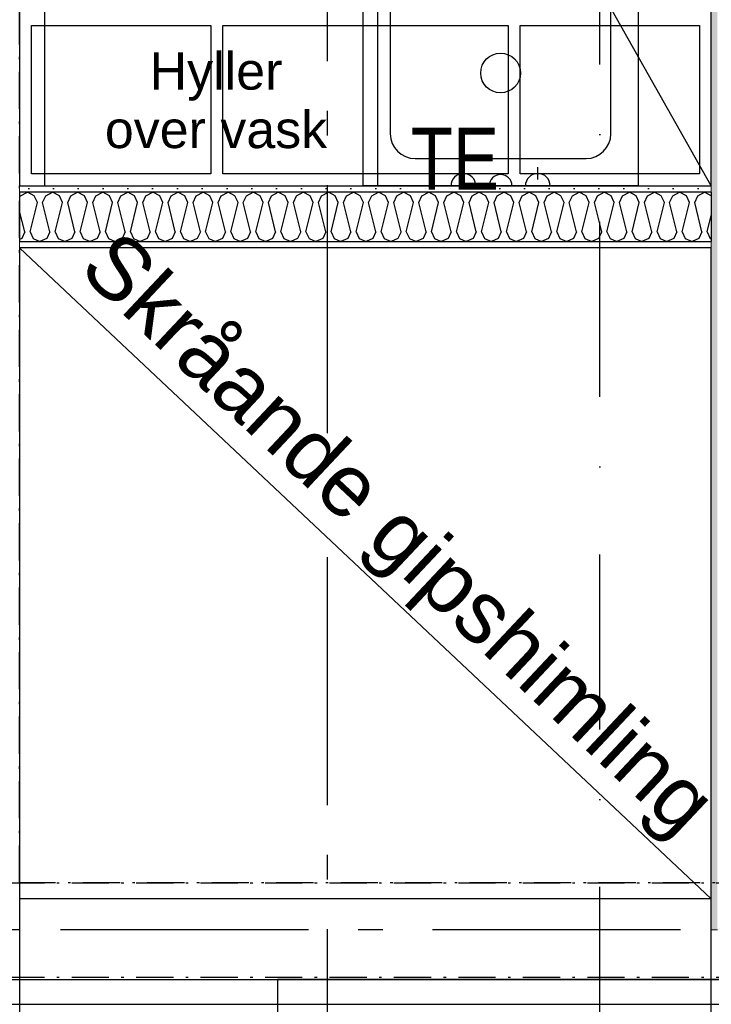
# Model space of a CAD drawing. Header units: millimetres. Extents: x -117798 to 93698, y -182207 to 252400.
# Tile 235 of 256: x -69293 to -67898, y -12167 to -10182. Entities that reach past the tile are written whole.
import ezdxf
from ezdxf.enums import TextEntityAlignment as Align

# ---------------------------------------------------------------- set-up
doc = ezdxf.new("R2010")
doc.units = ezdxf.units.MM
doc.header["$LTSCALE"] = 0.5
doc.header["$MEASUREMENT"] = 0
for name, pattern in [('Akselinje', [1500, 1000, -200, 100, -200]), ('Over snittplan', [260, 150, -50, 10, -50]), ('PLINE', [0]), ('Prikk & stiplet', [1340.555525, 705.555534, -352.777767, 0, -282.222223])]:
    doc.linetypes.add(name, pattern=pattern)
for name, color, linetype in [('223- Bjelker', 7, 'Continuous'), ('232- Ikke-bærende yttervegger', 7, 'Continuous'), ('232- Ikke-bærende yttervegger(Nye konstruksjoner)', 7, 'Continuous'), ('242- Ikke-bærende innervegger (Skravur)(Nye konstruksjoner)', 7, 'Continuous'), ('242- Ikke-bærende innervegger(Nye konstruksjoner)', 7, 'Continuous'), ('251- Frittbærende dekker', 7, 'Continuous'), ('256- Faste himlinger og overflatebehandling(Nye konstruksjoner)', 7, 'Continuous'), ('257- Systemhimlinger(Nye konstruksjoner)', 7, 'Continuous'), ('261- Primærkonstruksjon (tak)(Nye konstruksjoner)', 7, 'Continuous'), ('279- Annet fast inventar(Nye konstruksjoner)', 7, 'Continuous'), ('315- Utstyr for sanitærinstallasjoner(Nye konstruksjoner)', 7, 'Continuous'), ('82-- Modullinjer', 7, 'Continuous'), ('838- Annen tekst(Nye konstruksjoner)', 7, 'Continuous'), ('852- Snittmarkør', 7, 'Continuous'), ('862- M___Nettoareal(Nye konstruksjoner)', 7, 'Continuous'), ('862- M___Nettoareal(Polylinje)(Nye konstruksjoner)', 7, 'Continuous'), ('862- M___Nettoareal(Tekst)(Nye konstruksjoner)', 7, 'Continuous'), ('BYGG', 7, 'Continuous')]:
    doc.layers.add(name, color=color, linetype=linetype)
doc.layers.add('236- Innvendig kledning og overflate(Nye konstruksjoner)', color=7, linetype='Continuous', lineweight=0)
doc.styles.add('GENERATED_STYLE_1', font='arial.ttf')
doc.styles.add('GENERATED_STYLE_4', font='arial.ttf')
doc.styles.add('GENERATED_STYLE_6', font='arial.ttf', dxfattribs={"width": 0.8})
pattern_1 = [(180, (0, 0), (0, 86.60254), [0, -50]), (180, (-25, -43.3), (0, 86.60254), [0, -50])]

# ---------------------------------------------------------------- blocks, each defined once
blk = doc.blocks.new('BK_A-204_32', base_point=(-68221.7, -9684.9))
at = {"layer": '862- M___Nettoareal(Polylinje)(Nye konstruksjoner)', "linetype": 'PLINE', "flags": 128}
blk.add_lwpolyline([(-69293.2, -8046.9), (-69293.2, -10516.9), (-67898.2, -10516.9), (-67898.2, -8046.9)], close=True, dxfattribs=at)
at = {"layer": '862- M___Nettoareal(Tekst)(Nye konstruksjoner)', "style": 'GENERATED_STYLE_1'}
for tag, height, p in [('DUMMY_862', 150, (-68823.9, -9015.3)), ('ROOM_NAME', 150, (-68823.9, -9324)), ('DUMMY_861', 100, (-68981, -8923.8)), ('ceilingHeightCode', 100, (-68431, -9312.6)), ('ROOM_NUMBER', 100, (-68981, -9312.6)), ('DUMMY_863', 100, (-68588.2, -9289.8))]:
    blk.add_attdef(tag, text='', height=height, rotation=90, dxfattribs=at).set_placement(p, align=Align.TOP_LEFT)
blk = doc.blocks.new('*X261')
at = {"layer": '242- Ikke-bærende innervegger (Skravur)(Nye konstruksjoner)', "linetype": 'PLINE'}
for p, q in [((-69293.2, -10541.2), (-69291.3, -10537.1)), ((-69291.3, -10537.1), (-69277.5, -10529.4)), ((-69263.7, -10537.1), (-69277.5, -10529.4)), ((-69257.5, -10550.7), (-69263.7, -10537.1)), ((-69246.9, -10550.7), (-69240.7, -10537.1)), ((-69240.7, -10537.1), (-69226.9, -10529.4)), ((-69213.1, -10537.1), (-69226.9, -10529.4)), ((-69206.9, -10550.7), (-69213.1, -10537.1)), ((-69196.3, -10550.7), (-69190.1, -10537.1)), ((-69190.1, -10537.1), (-69176.3, -10529.4)), ((-69162.5, -10537.1), (-69176.3, -10529.4)), ((-69156.4, -10550.7), (-69162.5, -10537.1)), ((-69145.7, -10550.7), (-69139.6, -10537.1)), ((-69139.6, -10537.1), (-69125.7, -10529.4)), ((-69111.9, -10537.1), (-69125.7, -10529.4)), ((-69105.8, -10550.7), (-69111.9, -10537.1)), ((-69095.1, -10550.7), (-69089, -10537.1)), ((-69089, -10537.1), (-69075.2, -10529.4)), ((-69061.3, -10537.1), (-69075.2, -10529.4)), ((-69055.2, -10550.7), (-69061.3, -10537.1)), ((-69044.6, -10550.7), (-69038.4, -10537.1)), ((-69038.4, -10537.1), (-69024.6, -10529.4)), ((-69010.8, -10537.1), (-69024.6, -10529.4)), ((-69004.6, -10550.7), (-69010.8, -10537.1)), ((-68994, -10550.7), (-68987.8, -10537.1)), ((-68987.8, -10537.1), (-68974, -10529.4)), ((-68960.2, -10537.1), (-68974, -10529.4)), ((-68954, -10550.7), (-68960.2, -10537.1)), ((-68943.4, -10550.7), (-68937.2, -10537.1)), ((-68937.2, -10537.1), (-68923.4, -10529.4)), ((-68909.6, -10537.1), (-68923.4, -10529.4)), ((-68903.4, -10550.7), (-68909.6, -10537.1)), ((-68892.8, -10550.7), (-68886.6, -10537.1)), ((-68886.6, -10537.1), (-68872.8, -10529.4)), ((-68859, -10537.1), (-68872.8, -10529.4)), ((-68852.8, -10550.7), (-68859, -10537.1)), ((-68842.2, -10550.7), (-68836, -10537.1)), ((-68836, -10537.1), (-68822.2, -10529.4)), ((-68808.4, -10537.1), (-68822.2, -10529.4)), ((-68802.3, -10550.7), (-68808.4, -10537.1)), ((-68791.6, -10550.7), (-68785.5, -10537.1)), ((-68785.5, -10537.1), (-68771.6, -10529.4)), ((-68757.8, -10537.1), (-68771.6, -10529.4)), ((-68751.7, -10550.7), (-68757.8, -10537.1)), ((-68741, -10550.7), (-68734.9, -10537.1)), ((-68734.9, -10537.1), (-68721.1, -10529.4)), ((-68707.2, -10537.1), (-68721.1, -10529.4)), ((-68701.1, -10550.7), (-68707.2, -10537.1)), ((-68690.5, -10550.7), (-68684.3, -10537.1)), ((-68684.3, -10537.1), (-68670.5, -10529.4)), ((-68656.7, -10537.1), (-68670.5, -10529.4)), ((-68650.5, -10550.7), (-68656.7, -10537.1)), ((-68639.9, -10550.7), (-68633.7, -10537.1)), ((-68633.7, -10537.1), (-68619.9, -10529.4)), ((-68606.1, -10537.1), (-68619.9, -10529.4)), ((-68599.9, -10550.7), (-68606.1, -10537.1)), ((-68589.3, -10550.7), (-68583.1, -10537.1)), ((-68583.1, -10537.1), (-68569.3, -10529.4)), ((-68555.5, -10537.1), (-68569.3, -10529.4)), ((-68549.3, -10550.7), (-68555.5, -10537.1)), ((-68538.7, -10550.7), (-68532.5, -10537.1)), ((-68532.5, -10537.1), (-68518.7, -10529.4)), ((-68504.9, -10537.1), (-68518.7, -10529.4)), ((-68498.7, -10550.7), (-68504.9, -10537.1)), ((-68488.1, -10550.7), (-68481.9, -10537.1)), ((-68481.9, -10537.1), (-68468.1, -10529.4)), ((-68454.3, -10537.1), (-68468.1, -10529.4)), ((-68448.2, -10550.7), (-68454.3, -10537.1)), ((-68437.5, -10550.7), (-68431.4, -10537.1)), ((-68431.4, -10537.1), (-68417.5, -10529.4)), ((-68403.7, -10537.1), (-68417.5, -10529.4)), ((-68397.6, -10550.7), (-68403.7, -10537.1)), ((-68386.9, -10550.7), (-68380.8, -10537.1)), ((-68380.8, -10537.1), (-68367, -10529.4)), ((-68353.1, -10537.1), (-68367, -10529.4)), ((-68347, -10550.7), (-68353.1, -10537.1)), ((-68336.4, -10550.7), (-68330.2, -10537.1)), ((-68330.2, -10537.1), (-68316.4, -10529.4)), ((-68302.6, -10537.1), (-68316.4, -10529.4)), ((-68296.4, -10550.7), (-68302.6, -10537.1)), ((-68285.8, -10550.7), (-68279.6, -10537.1)), ((-68279.6, -10537.1), (-68265.8, -10529.4)), ((-68252, -10537.1), (-68265.8, -10529.4)), ((-68245.8, -10550.7), (-68252, -10537.1)), ((-68235.2, -10550.7), (-68229, -10537.1)), ((-68229, -10537.1), (-68215.2, -10529.4)), ((-68201.4, -10537.1), (-68215.2, -10529.4)), ((-68195.2, -10550.7), (-68201.4, -10537.1)), ((-68184.6, -10550.7), (-68178.4, -10537.1)), ((-68178.4, -10537.1), (-68164.6, -10529.4)), ((-68150.8, -10537.1), (-68164.6, -10529.4)), ((-68144.6, -10550.7), (-68150.8, -10537.1)), ((-68134, -10550.7), (-68127.8, -10537.1)), ((-68127.8, -10537.1), (-68114, -10529.4)), ((-68100.2, -10537.1), (-68114, -10529.4)), ((-68094, -10550.7), (-68100.2, -10537.1)), ((-68083.4, -10550.7), (-68077.3, -10537.1)), ((-68077.3, -10537.1), (-68063.4, -10529.4)), ((-68049.6, -10537.1), (-68063.4, -10529.4)), ((-68043.5, -10550.7), (-68049.6, -10537.1)), ((-68032.8, -10550.7), (-68026.7, -10537.1)), ((-68026.7, -10537.1), (-68012.9, -10529.4)), ((-67999, -10537.1), (-68012.9, -10529.4)), ((-67992.9, -10550.7), (-67999, -10537.1)), ((-67982.2, -10550.7), (-67976.1, -10537.1)), ((-67976.1, -10537.1), (-67962.3, -10529.4)), ((-67948.5, -10537.1), (-67962.3, -10529.4)), ((-67942.3, -10550.7), (-67948.5, -10537.1)), ((-67931.7, -10550.7), (-67925.5, -10537.1)), ((-67925.5, -10537.1), (-67911.7, -10529.4)), ((-67898.2, -10537), (-67911.7, -10529.4)), ((-69272.2, -10609.3), (-69257.5, -10550.7)), ((-69232.2, -10609.3), (-69246.9, -10550.7)), ((-69221.6, -10609.3), (-69206.9, -10550.7)), ((-69181.6, -10609.3), (-69196.3, -10550.7)), ((-69171, -10609.3), (-69156.4, -10550.7)), ((-69131.1, -10609.3), (-69145.7, -10550.7)), ((-69120.4, -10609.3), (-69105.8, -10550.7)), ((-69080.5, -10609.3), (-69095.1, -10550.7)), ((-69069.8, -10609.3), (-69055.2, -10550.7)), ((-69029.9, -10609.3), (-69044.6, -10550.7)), ((-69019.3, -10609.3), (-69004.6, -10550.7)), ((-68979.3, -10609.3), (-68994, -10550.7)), ((-68968.7, -10609.3), (-68954, -10550.7)), ((-68928.7, -10609.3), (-68943.4, -10550.7)), ((-68918.1, -10609.3), (-68903.4, -10550.7)), ((-68878.1, -10609.3), (-68892.8, -10550.7)), ((-68867.5, -10609.3), (-68852.8, -10550.7)), ((-68827.5, -10609.3), (-68842.2, -10550.7)), ((-68816.9, -10609.3), (-68802.3, -10550.7)), ((-68777, -10609.3), (-68791.6, -10550.7)), ((-68766.3, -10609.3), (-68751.7, -10550.7)), ((-68726.4, -10609.3), (-68741, -10550.7)), ((-68715.7, -10609.3), (-68701.1, -10550.7)), ((-68675.8, -10609.3), (-68690.5, -10550.7)), ((-68665.2, -10609.3), (-68650.5, -10550.7)), ((-68625.2, -10609.3), (-68639.9, -10550.7)), ((-68614.6, -10609.3), (-68599.9, -10550.7)), ((-68574.6, -10609.3), (-68589.3, -10550.7)), ((-68564, -10609.3), (-68549.3, -10550.7)), ((-68524, -10609.3), (-68538.7, -10550.7)), ((-68513.4, -10609.3), (-68498.7, -10550.7)), ((-68473.4, -10609.3), (-68488.1, -10550.7)), ((-68462.8, -10609.3), (-68448.2, -10550.7)), ((-68422.9, -10609.3), (-68437.5, -10550.7)), ((-68412.2, -10609.3), (-68397.6, -10550.7)), ((-68372.3, -10609.3), (-68386.9, -10550.7)), ((-68361.6, -10609.3), (-68347, -10550.7)), ((-68321.7, -10609.3), (-68336.4, -10550.7)), ((-68311.1, -10609.3), (-68296.4, -10550.7)), ((-68271.1, -10609.3), (-68285.8, -10550.7)), ((-68260.5, -10609.3), (-68245.8, -10550.7)), ((-68220.5, -10609.3), (-68235.2, -10550.7)), ((-68209.9, -10609.3), (-68195.2, -10550.7)), ((-68169.9, -10609.3), (-68184.6, -10550.7)), ((-68159.3, -10609.3), (-68144.6, -10550.7)), ((-68119.3, -10609.3), (-68134, -10550.7)), ((-68108.7, -10609.3), (-68094, -10550.7)), ((-68068.8, -10609.3), (-68083.4, -10550.7)), ((-68058.1, -10609.3), (-68043.5, -10550.7)), ((-68018.2, -10609.3), (-68032.8, -10550.7)), ((-68007.5, -10609.3), (-67992.9, -10550.7)), ((-67967.6, -10609.3), (-67982.2, -10550.7)), ((-67957, -10609.3), (-67942.3, -10550.7)), ((-67917, -10609.3), (-67931.7, -10550.7)), ((-69282.8, -10609.3), (-69293.2, -10568)), ((-67906.4, -10609.3), (-67898.2, -10576.5)), ((-69282.8, -10609.3), (-69289, -10622.9)), ((-69272.2, -10609.3), (-69266, -10622.9)), ((-69232.2, -10609.3), (-69238.4, -10622.9)), ((-69221.6, -10609.3), (-69215.4, -10622.9)), ((-69181.6, -10609.3), (-69187.8, -10622.9)), ((-69171, -10609.3), (-69164.9, -10622.9)), ((-69131.1, -10609.3), (-69137.2, -10622.9)), ((-69120.4, -10609.3), (-69114.3, -10622.9)), ((-69080.5, -10609.3), (-69086.6, -10622.9)), ((-69069.8, -10609.3), (-69063.7, -10622.9)), ((-69029.9, -10609.3), (-69036.1, -10622.9)), ((-69019.3, -10609.3), (-69013.1, -10622.9)), ((-68979.3, -10609.3), (-68985.5, -10622.9)), ((-68968.7, -10609.3), (-68962.5, -10622.9)), ((-68928.7, -10609.3), (-68934.9, -10622.9)), ((-68918.1, -10609.3), (-68911.9, -10622.9)), ((-68878.1, -10609.3), (-68884.3, -10622.9)), ((-68867.5, -10609.3), (-68861.3, -10622.9)), ((-68827.5, -10609.3), (-68833.7, -10622.9)), ((-68816.9, -10609.3), (-68810.8, -10622.9)), ((-68777, -10609.3), (-68783.1, -10622.9)), ((-68766.3, -10609.3), (-68760.2, -10622.9)), ((-68726.4, -10609.3), (-68732.5, -10622.9)), ((-68715.7, -10609.3), (-68709.6, -10622.9)), ((-68675.8, -10609.3), (-68682, -10622.9)), ((-68665.2, -10609.3), (-68659, -10622.9)), ((-68625.2, -10609.3), (-68631.4, -10622.9)), ((-68614.6, -10609.3), (-68608.4, -10622.9)), ((-68574.6, -10609.3), (-68580.8, -10622.9)), ((-68564, -10609.3), (-68557.8, -10622.9)), ((-68524, -10609.3), (-68530.2, -10622.9)), ((-68513.4, -10609.3), (-68507.2, -10622.9)), ((-68473.4, -10609.3), (-68479.6, -10622.9)), ((-68462.8, -10609.3), (-68456.7, -10622.9)), ((-68422.9, -10609.3), (-68429, -10622.9)), ((-68412.2, -10609.3), (-68406.1, -10622.9)), ((-68372.3, -10609.3), (-68378.4, -10622.9)), ((-68361.6, -10609.3), (-68355.5, -10622.9)), ((-68321.7, -10609.3), (-68327.9, -10622.9)), ((-68311.1, -10609.3), (-68304.9, -10622.9)), ((-68271.1, -10609.3), (-68277.3, -10622.9)), ((-68260.5, -10609.3), (-68254.3, -10622.9)), ((-68220.5, -10609.3), (-68226.7, -10622.9)), ((-68209.9, -10609.3), (-68203.7, -10622.9)), ((-68169.9, -10609.3), (-68176.1, -10622.9)), ((-68159.3, -10609.3), (-68153.1, -10622.9)), ((-68119.3, -10609.3), (-68125.5, -10622.9)), ((-68108.7, -10609.3), (-68102.5, -10622.9)), ((-68068.8, -10609.3), (-68074.9, -10622.9)), ((-68058.1, -10609.3), (-68052, -10622.9)), ((-68018.2, -10609.3), (-68024.3, -10622.9)), ((-68007.5, -10609.3), (-68001.4, -10622.9)), ((-67967.6, -10609.3), (-67973.7, -10622.9)), ((-67957, -10609.3), (-67950.8, -10622.9)), ((-67917, -10609.3), (-67923.2, -10622.9)), ((-67906.4, -10609.3), (-67900.2, -10622.9)), ((-69289, -10622.9), (-69293.2, -10624.9)), ((-69266, -10622.9), (-69252.2, -10629.4)), ((-69238.4, -10622.9), (-69252.2, -10629.4)), ((-69215.4, -10622.9), (-69201.6, -10629.4)), ((-69187.8, -10622.9), (-69201.6, -10629.4)), ((-69164.9, -10622.9), (-69151, -10629.4)), ((-69137.2, -10622.9), (-69151, -10629.4)), ((-69114.3, -10622.9), (-69100.5, -10629.4)), ((-69086.6, -10622.9), (-69100.5, -10629.4)), ((-69063.7, -10622.9), (-69049.9, -10629.4)), ((-69036.1, -10622.9), (-69049.9, -10629.4)), ((-69013.1, -10622.9), (-68999.3, -10629.4)), ((-68985.5, -10622.9), (-68999.3, -10629.4)), ((-68962.5, -10622.9), (-68948.7, -10629.4)), ((-68934.9, -10622.9), (-68948.7, -10629.4)), ((-68911.9, -10622.9), (-68898.1, -10629.4)), ((-68884.3, -10622.9), (-68898.1, -10629.4)), ((-68861.3, -10622.9), (-68847.5, -10629.4)), ((-68833.7, -10622.9), (-68847.5, -10629.4)), ((-68810.8, -10622.9), (-68796.9, -10629.4)), ((-68783.1, -10622.9), (-68796.9, -10629.4)), ((-68760.2, -10622.9), (-68746.4, -10629.4)), ((-68732.5, -10622.9), (-68746.4, -10629.4)), ((-68709.6, -10622.9), (-68695.8, -10629.4)), ((-68682, -10622.9), (-68695.8, -10629.4)), ((-68659, -10622.9), (-68645.2, -10629.4)), ((-68631.4, -10622.9), (-68645.2, -10629.4)), ((-68608.4, -10622.9), (-68594.6, -10629.4)), ((-68580.8, -10622.9), (-68594.6, -10629.4)), ((-68557.8, -10622.9), (-68544, -10629.4)), ((-68530.2, -10622.9), (-68544, -10629.4)), ((-68507.2, -10622.9), (-68493.4, -10629.4)), ((-68479.6, -10622.9), (-68493.4, -10629.4)), ((-68456.7, -10622.9), (-68442.8, -10629.4)), ((-68429, -10622.9), (-68442.8, -10629.4)), ((-68406.1, -10622.9), (-68392.3, -10629.4)), ((-68378.4, -10622.9), (-68392.3, -10629.4)), ((-68355.5, -10622.9), (-68341.7, -10629.4)), ((-68327.9, -10622.9), (-68341.7, -10629.4)), ((-68304.9, -10622.9), (-68291.1, -10629.4)), ((-68277.3, -10622.9), (-68291.1, -10629.4)), ((-68254.3, -10622.9), (-68240.5, -10629.4)), ((-68226.7, -10622.9), (-68240.5, -10629.4)), ((-68203.7, -10622.9), (-68189.9, -10629.4)), ((-68176.1, -10622.9), (-68189.9, -10629.4)), ((-68153.1, -10622.9), (-68139.3, -10629.4)), ((-68125.5, -10622.9), (-68139.3, -10629.4)), ((-68102.5, -10622.9), (-68088.7, -10629.4)), ((-68074.9, -10622.9), (-68088.7, -10629.4)), ((-68052, -10622.9), (-68038.1, -10629.4)), ((-68024.3, -10622.9), (-68038.1, -10629.4)), ((-68001.4, -10622.9), (-67987.6, -10629.4)), ((-67973.7, -10622.9), (-67987.6, -10629.4)), ((-67950.8, -10622.9), (-67937, -10629.4)), ((-67923.2, -10622.9), (-67937, -10629.4)), ((-67900.2, -10622.9), (-67898.2, -10623.9))]:
    blk.add_line(p, q, dxfattribs=at)
blk = doc.blocks.new('Teknisk_sjakt_A-212_46', base_point=(-68722.7, -13687))
at = {"layer": '862- M___Nettoareal(Polylinje)(Nye konstruksjoner)', "linetype": 'PLINE', "flags": 128}
blk.add_lwpolyline([(-69810.7, -12229.4), (-69810.7, -14846.9), (-67898.2, -14846.9), (-67898.2, -10641.9), (-69293.2, -10641.9), (-69293.2, -12229.4)], close=True, dxfattribs=at)
at = {"layer": '862- M___Nettoareal(Tekst)(Nye konstruksjoner)', "style": 'GENERATED_STYLE_1'}
for tag, height, p in [('DUMMY_862', 150, (-68840.6, -13104)), ('ROOM_NAME', 150, (-68840.6, -14304.3)), ('DUMMY_861', 100, (-68997.7, -13904.1)), ('ROOM_NUMBER', 100, (-68997.7, -14292.9)), ('DUMMY_863', 100, (-68604.8, -14270.1))]:
    blk.add_attdef(tag, text='', height=height, rotation=90, dxfattribs=at).set_placement(p, align=Align.TOP_LEFT)
blk = doc.blocks.new('Standard grid marker[103]', base_point=(20739.5, -12016.9))
at = {"layer": '82-- Modullinjer', "linetype": 'Akselinje'}
blk.add_line((20539.5, -12016.9), (-81321.3, -12016.9), dxfattribs=at)
at = {"layer": '82-- Modullinjer', "style": 'GENERATED_STYLE_4'}
for tag, p in [('AC_MarkerText_1_0', (20862, -12056.9)), ('AC_MarkerText_1_1', (-81898.8, -12056.9))]:
    blk.add_attdef(tag, text='', height=175, rotation=90, dxfattribs=at).set_placement(p, align=Align.TOP_CENTER)
blk = doc.blocks.new('Utslagsvask[176]', base_point=(-68323.2, -10516.9))
at = {"layer": '315- Utstyr for sanitærinstallasjoner(Nye konstruksjoner)', "linetype": 'PLINE'}
for p, q in [((-68150.7, -10116.9), (-68495.7, -10116.9)), ((-68545.7, -10166.9), (-68545.7, -10411.9)), ((-68100.7, -10411.9), (-68100.7, -10166.9)), ((-68495.7, -10461.9), (-68150.7, -10461.9)), ((-68398.2, -10504.4), (-68398.2, -10479.4)), ((-68248.2, -10504.4), (-68248.2, -10479.4)), ((-68410.7, -10516.9), (-68435.7, -10516.9)), ((-68385.7, -10516.9), (-68360.7, -10516.9)), ((-68260.7, -10516.9), (-68285.7, -10516.9)), ((-68235.7, -10516.9), (-68210.7, -10516.9))]:
    blk.add_line(p, q, dxfattribs=at)
at = {"layer": '315- Utstyr for sanitærinstallasjoner(Nye konstruksjoner)', "linetype": 'PLINE', "flags": 128}
blk.add_lwpolyline([(-68600.7, -10061.9), (-68045.7, -10061.9), (-68045.7, -10516.9), (-68600.7, -10516.9)], close=True, dxfattribs=at)
for points in [[(-68373.2, -10516.9, 1), (-68423.2, -10516.9)], [(-68300.2, -10516.9, 1), (-68346.2, -10516.9)], [(-68223.2, -10516.9, 1), (-68273.2, -10516.9)]]:
    blk.add_lwpolyline(points, format="xyb", close=True, dxfattribs=at)
at = {"layer": '315- Utstyr for sanitærinstallasjoner(Nye konstruksjoner)', "linetype": 'PLINE'}
blk.add_circle((-68323.2, -10289.4), 40, dxfattribs=at)
for centre, start, end in [((-68495.7, -10166.9), 90, 180), ((-68150.7, -10166.9), 0, 90), ((-68495.7, -10411.9), 180, 270), ((-68150.7, -10411.9), 270, 0)]:
    blk.add_arc(centre, 50, start, end, dxfattribs=at)
blk = doc.blocks.new('Bokhylle 02[179]', base_point=(-69243.2, -10516.9))
at = {"layer": '279- Annet fast inventar(Nye konstruksjoner)', "linetype": 'PLINE'}
blk.add_line((-68570.7, -10516.9), (-68570.7, -10116.9), dxfattribs=at)
at = {"layer": '279- Annet fast inventar(Nye konstruksjoner)', "linetype": 'PLINE', "flags": 128}
blk.add_lwpolyline([(-69243.2, -10516.9), (-67898.2, -10516.9), (-67898.2, -10116.9), (-69243.2, -10116.9)], close=True, dxfattribs=at)
blk = doc.blocks.new('Standard grid marker[210]', base_point=(-68673.2, 26434.4))
at = {"layer": '82-- Modullinjer', "linetype": 'Akselinje'}
blk.add_line((-68673.2, 26234.4), (-68673.2, -50374.4), dxfattribs=at)
at = {"layer": '82-- Modullinjer', "style": 'GENERATED_STYLE_4'}
for tag, p in [('AC_MarkerText_1_0', (-68800.7, 26644.4)), ('AC_MarkerText_1_1', (-68800.7, -50864.4))]:
    blk.add_attdef(tag, text='', height=175, rotation=90, dxfattribs=at).set_placement(p, align=Align.TOP_CENTER)

msp = doc.modelspace()

# ---------------------------------------------------------------- hatches: boundary and pattern name
at = {"layer": '242- Ikke-bærende innervegger (Skravur)(Nye konstruksjoner)', "linetype": 'Continuous'}
h = msp.add_hatch(dxfattribs=at)
h.set_pattern_fill('Gips', color=256, style=0, pattern_type=2)
h.set_pattern_definition([(270, (0, 0), (86.60254, 0), [0, -50]), (270, (43.3, -25), (86.60254, 0), [0, -50])])
h.paths.add_polyline_path([(-67898.2, -5014.4), (-67898.2, -12016.9), (-67885.7, -12016.9), (-67885.7, -5014.4)])
h = msp.add_hatch(dxfattribs=at)
h.set_pattern_fill('Gips', color=256, style=0, pattern_type=2)
h.set_pattern_definition([(90, (0, 0), (-86.60254, 0), [0, -50]), (90, (-43.3, 25), (-86.60254, 0), [0, -50])])
h.paths.add_polyline_path([(-69305.7, -7934.4), (-69305.7, -12016.9), (-69293.2, -12016.9), (-69293.2, -7934.4)])
h = msp.add_hatch(dxfattribs=at)
h.set_pattern_fill('Gips', color=256, style=0, pattern_type=2)
h.set_pattern_definition(pattern_1)
h.paths.add_polyline_path([(-67898.2, -10516.9), (-69293.2, -10516.9), (-69293.2, -10529.4), (-67898.2, -10529.4)])
h = msp.add_hatch(dxfattribs=at)
h.set_pattern_fill('Gips', color=256, style=0, pattern_type=2)
h.set_pattern_definition(pattern_1)
h.paths.add_polyline_path([(-69293.2, -10641.9), (-67898.2, -10641.9), (-67898.2, -10629.4), (-69293.2, -10629.4)])

# ---------------------------------------------------------------- linework, layer by layer
at = {"layer": '223- Bjelker', "linetype": 'Over snittplan', "flags": 128}
for points in [[(-75168.2, -11921.9), (-61372.4, -11921.9)], [(-75168.2, -12111.9), (-61372.4, -12111.9)]]:
    msp.add_lwpolyline(points, dxfattribs=at)
at = {"layer": '232- Ikke-bærende yttervegger', "linetype": 'PLINE', "flags": 128}
msp.add_lwpolyline([(-69293.2, -12016.9), (-70073.2, -12016.9)], dxfattribs=at)
at = {"layer": '232- Ikke-bærende yttervegger(Nye konstruksjoner)', "linetype": 'PLINE', "flags": 128}
for points in [[(-67898.2, -11954.4), (-69293.2, -11954.4)], [(-69293.2, -11954.4), (-69293.2, -11966.9)], [(-69293.2, -11966.9), (-69293.2, -12014.9)], [(-69293.2, -12014.9), (-69293.2, -12016.9)], [(-69293.2, -12016.9), (-69293.2, -12166.9)]]:
    msp.add_lwpolyline(points, dxfattribs=at)
at = {"layer": '236- Innvendig kledning og overflate(Nye konstruksjoner)', "linetype": 'PLINE', "flags": 128}
for points in [[(-67898.2, -5001.9), (-67898.2, -12016.9)], [(-69293.2, -12016.9), (-69293.2, -7921.9)], [(-67898.2, -10516.9), (-69293.2, -10516.9)], [(-69293.2, -10516.9), (-69293.2, -10529.4)], [(-67898.2, -10516.9), (-67898.2, -10529.4)], [(-69293.2, -10629.4), (-69293.2, -10641.9)], [(-67898.2, -10629.4), (-67898.2, -10641.9)], [(-69293.2, -10641.9), (-67898.2, -10641.9)], [(-69293.2, -12016.9), (-69305.7, -12016.9)], [(-67898.2, -12016.9), (-67885.7, -12016.9)]]:
    msp.add_lwpolyline(points, dxfattribs=at)
at = {"layer": '242- Ikke-bærende innervegger(Nye konstruksjoner)', "linetype": 'PLINE'}
for p, q in [((-67898.2, -10529.4), (-69293.2, -10529.4)), ((-69293.2, -10629.4), (-67898.2, -10629.4))]:
    msp.add_line(p, q, dxfattribs=at)
at = {"layer": '242- Ikke-bærende innervegger(Nye konstruksjoner)', "linetype": 'PLINE', "flags": 128}
for points in [[(-69293.2, -10529.4), (-69293.2, -10629.4)], [(-67898.2, -10529.4), (-67898.2, -10629.4)]]:
    msp.add_lwpolyline(points, dxfattribs=at)
at = {"layer": '251- Frittbærende dekker', "linetype": 'PLINE', "flags": 128}
for points in [[(-75168.2, 2483.1), (-75168.2, -12116.9), (-61378.2, -12116.9), (-61378.2, -3686.9), (-64953.2, -3686.9), (-64953.2, -1116.9), (-61378.2, -1116.9), (-61378.2, 1683.1), (-62078.2, 1683.1), (-62078.2, 2383.1), (-62878.2, 2383.1), (-62878.2, 4683.1), (-74978.2, 4683.1), (-74978.2, 2483.1)], [(-64973.2, -25891.9), (-64973.2, -12116.9), (-68773.2, -12116.9), (-68773.2, -25891.9)]]:
    msp.add_lwpolyline(points, close=True, dxfattribs=at)
at = {"layer": '256- Faste himlinger og overflatebehandling(Nye konstruksjoner)', "linetype": 'PLINE'}
msp.add_line((-67898.2, -11954.4), (-69293.2, -10641.9), dxfattribs=at)
at = {"layer": '256- Faste himlinger og overflatebehandling(Nye konstruksjoner)', "linetype": 'Over snittplan', "flags": 128}
for points in [[(-69293.2, -11921.9), (-69293.2, -8511.9)], [(-67010.7, -11921.9), (-69293.2, -11921.9)]]:
    msp.add_lwpolyline(points, dxfattribs=at)
at = {"layer": '257- Systemhimlinger(Nye konstruksjoner)', "linetype": 'PLINE'}
msp.add_line((-67898.2, -10516.9), (-69293.2, -8046.9), dxfattribs=at)
at = {"layer": '257- Systemhimlinger(Nye konstruksjoner)', "linetype": 'PLINE', "flags": 128}
for points in [[(-69269.2, -10193.9), (-68907.7, -10193.9)], [(-69269.2, -10492.9), (-69269.2, -10193.9)], [(-68907.7, -10193.9), (-68907.7, -10492.9)], [(-68883.7, -10193.9), (-68307.7, -10193.9)], [(-68883.7, -10492.9), (-68883.7, -10193.9)], [(-68307.7, -10193.9), (-68307.7, -10492.9)], [(-68283.7, -10193.9), (-67922.2, -10193.9)], [(-68283.7, -10492.9), (-68283.7, -10193.9)], [(-67922.2, -10193.9), (-67922.2, -10492.9)], [(-68907.7, -10492.9), (-69269.2, -10492.9)], [(-68307.7, -10492.9), (-68883.7, -10492.9)], [(-67922.2, -10492.9), (-68283.7, -10492.9)]]:
    msp.add_lwpolyline(points, dxfattribs=at)
at = {"layer": '261- Primærkonstruksjon (tak)(Nye konstruksjoner)', "linetype": 'PLINE', "flags": 128}
msp.add_lwpolyline([(-70073.2, -12166.9), (-64973.2, -12166.9)], dxfattribs=at)
at = {"layer": '852- Snittmarkør', "linetype": 'Prikk & stiplet'}
msp.add_line((-68123.2, -49153.9), (-68123.2, 6068), dxfattribs=at)

# ---------------------------------------------------------------- block references
at = {"layer": '242- Ikke-bærende innervegger(Nye konstruksjoner)'}
msp.add_blockref('*X261', (0, 0), dxfattribs=at)
at = {"layer": '279- Annet fast inventar(Nye konstruksjoner)', "linetype": 'PLINE'}
msp.add_blockref('Bokhylle 02[179]', (-69243.2, -10516.9), dxfattribs=at)
at = {"layer": '315- Utstyr for sanitærinstallasjoner(Nye konstruksjoner)', "linetype": 'PLINE'}
msp.add_blockref('Utslagsvask[176]', (-68323.2, -10516.9), dxfattribs=at)
at = {"layer": '82-- Modullinjer', "linetype": 'PLINE'}
for name, p in [('Standard grid marker[210]', (-68673.2, 26434.4)), ('Standard grid marker[103]', (20739.5, -12016.9))]:
    msp.add_blockref(name, p, dxfattribs=at)
at = {"layer": '862- M___Nettoareal(Nye konstruksjoner)', "linetype": 'Continuous'}
for name, p in [('BK_A-204_32', (-68221.7, -9684.9)), ('Teknisk_sjakt_A-212_46', (-68722.7, -13687))]:
    msp.add_blockref(name, p, dxfattribs=at)

# ---------------------------------------------------------------- texts
at = {"layer": '256- Faste himlinger og overflatebehandling(Nye konstruksjoner)', "linetype": 'Continuous', "insert": (-69091.8, -10598.2), "char_height": 125, "attachment_point": 1, "rotation": 316.7453, "style": 'GENERATED_STYLE_1'}
msp.add_mtext('\\A1;{\\pql;\\fArial|b0|i0|c0|p0;\\W1.000000;Skråande gipshimling}', dxfattribs=at)
at = {"layer": '838- Annen tekst(Nye konstruksjoner)', "linetype": 'Continuous', "insert": (-68897.2, -10344.9), "char_height": 75, "attachment_point": 5, "line_spacing_factor": 0.942898, "style": 'GENERATED_STYLE_1'}
msp.add_mtext('\\A1;{\\pqc;\\fArial|b0|i0|c0|p0;\\W1.000000;Hyller \\P\\pqc;\\fArial|b0|i0|c0|p0;\\W1.000000;over vask}', dxfattribs=at)
at = {"layer": 'BYGG', "linetype": 'Continuous', "insert": (-68504.6, -10524.6), "char_height": 125, "attachment_point": 7, "style": 'GENERATED_STYLE_6'}
msp.add_mtext('\\A1;{\\pql;\\fArial|b0|i0|c0|p0;\\W0.800000;TE}', dxfattribs=at)

doc.saveas('drawing.dxf')
